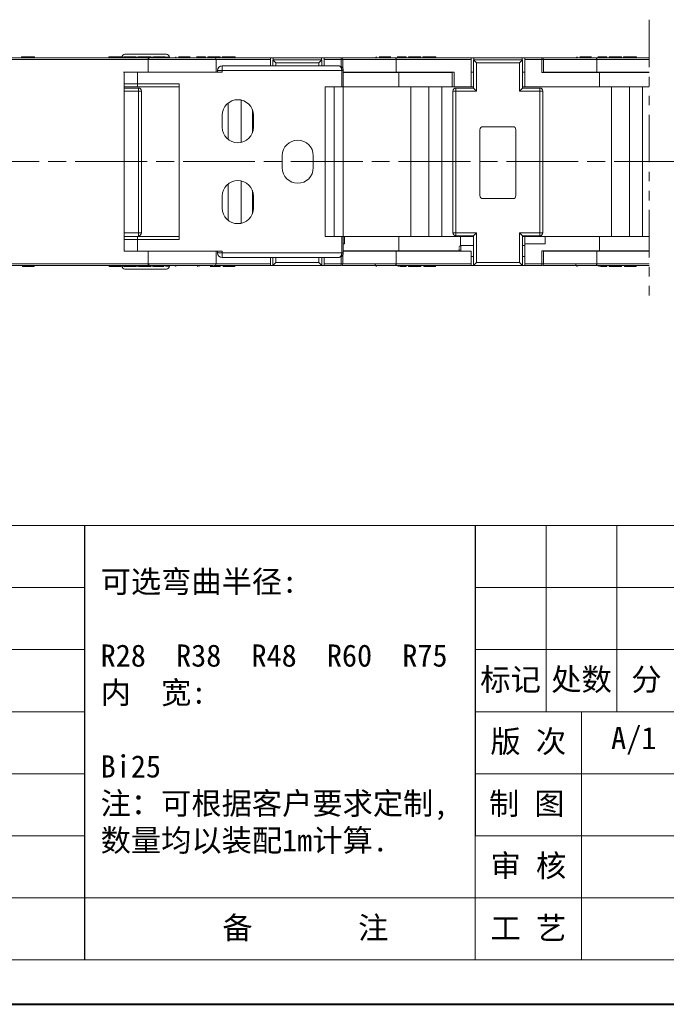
# Model space of a CAD drawing. Header units: millimetres. Extents: x 3045 to 3672, y -465 to -26.
# Tile 8 of 28: x 3317 to 3425, y -465 to -301. Entities that reach past the tile are written whole.
import ezdxf

# ---------------------------------------------------------------- set-up
doc = ezdxf.new("R2010")
doc.units = ezdxf.units.MM
for name, pattern in [('ACAD_ISO08W100', [36, 24, -3, 6, -3]), ('CENTER', [0.6, 0.375, -0.075, 0.075, -0.075]), ('PHANTOM2', [31.75, 15.875, -3.175, 3.175, -3.175, 3.175, -3.175])]:
    doc.linetypes.add(name, pattern=pattern)
doc.layers.add('中心线', color=1, linetype='CENTER', lineweight=25)
doc.layers.add('标注线', color=7, linetype='Continuous', lineweight=15)
doc.styles.add('样式 6', font='仿宋_GB2312.ttf')

msp = doc.modelspace()

# ---------------------------------------------------------------- linework, layer by layer
at = {"color": 3, "linetype": 'PHANTOM2', "lineweight": 9, "ltscale": 0.5}
msp.add_line((3422.003, -300.906), (3422.003, -347.39), dxfattribs=at)
at = {"color": 7, "linetype": 'Continuous', "lineweight": 15}
for p, q in [((3338.352, -307.258), (3310.205, -307.258)), ((3317.17, -307.106), (3317.17, -307.258)), ((3317.465, -307.258), (3317.465, -307.106)), ((3319.357, -307.258), (3319.357, -307.106)), ((3331.749, -307.106), (3331.749, -307.258)), ((3332.035, -307.106), (3332.035, -307.258)), ((3333.219, -307.258), (3333.284, -307.258)), ((3333.937, -307.258), (3333.937, -307.106)), ((3333.941, -307.189), (3333.941, -307.258)), ((3334.245, -307.189), (3333.941, -307.189)), ((3334.245, -307.106), (3334.245, -307.258)), ((3334.245, -307.106), (3335.768, -307.106)), ((3335.768, -307.106), (3335.768, -307.258)), ((3335.768, -307.106), (3336.3, -307.106)), ((3336.3, -307.106), (3336.3, -307.258)), ((3336.684, -307.189), (3336.3, -307.189)), ((3336.684, -307.106), (3336.684, -307.258)), ((3336.684, -307.106), (3338.758, -307.106)), ((3338.352, -307.449), (3338.352, -307.258)), ((3338.426, -307.258), (3338.352, -307.258)), ((3338.432, -307.278), (3338.416, -307.26)), ((3349.366, -307.258), (3338.426, -307.258)), ((3338.431, -307.279), (3338.428, -307.265)), ((3338.758, -307.106), (3338.758, -307.258)), ((3339.255, -307.189), (3338.758, -307.189)), ((3339.235, -307.258), (3339.235, -307.106)), ((3339.235, -307.106), (3339.767, -307.106)), ((3339.767, -307.106), (3339.767, -307.258)), ((3340.538, -307.106), (3340.538, -307.258)), ((3340.665, -307.106), (3340.665, -307.258)), ((3340.665, -307.106), (3341.197, -307.106)), ((3341.197, -307.106), (3341.197, -307.258)), ((3341.876, -307.189), (3341.197, -307.189)), ((3341.876, -307.258), (3341.876, -307.189)), ((3346.381, -307.106), (3347.547, -307.106)), ((3347.218, -307.258), (3346.699, -307.157)), ((3347.547, -307.258), (3347.547, -307.106)), ((3347.547, -307.106), (3347.923, -307.106)), ((3347.923, -307.106), (3347.923, -307.258)), ((3348.307, -307.106), (3350.362, -307.106)), ((3348.307, -307.106), (3348.307, -307.258)), ((3349.366, -307.258), (3358.756, -307.258)), ((3350.362, -307.258), (3350.362, -307.106)), ((3350.67, -307.106), (3350.67, -307.258)), ((3350.965, -307.258), (3350.965, -307.106)), ((3352.857, -307.258), (3352.857, -307.106)), ((3358.756, -307.561), (3358.756, -307.258)), ((3358.756, -307.258), (3359.185, -307.258)), ((3359.185, -307.627), (3359.185, -307.258)), ((3359.185, -307.258), (3367.268, -307.258)), ((3367.268, -307.258), (3367.268, -307.627)), ((3367.268, -307.258), (3367.697, -307.258)), ((3367.697, -307.258), (3370.548, -307.258)), ((3367.697, -307.258), (3367.697, -307.561)), ((3379.681, -307.258), (3370.548, -307.258)), ((3370.548, -307.561), (3370.548, -307.258)), ((3379.69, -307.26), (3379.676, -307.278)), ((3379.681, -307.258), (3379.755, -307.258)), ((3379.755, -307.258), (3379.755, -307.449)), ((3379.755, -307.258), (3392.256, -307.258)), ((3379.881, -307.106), (3381.047, -307.106)), ((3380.199, -307.157), (3379.995, -307.157)), ((3380.718, -307.258), (3380.199, -307.157)), ((3381.047, -307.258), (3381.047, -307.106)), ((3381.047, -307.106), (3381.423, -307.106)), ((3381.423, -307.106), (3381.423, -307.258)), ((3381.807, -307.106), (3383.862, -307.106)), ((3381.807, -307.106), (3381.807, -307.258)), ((3383.862, -307.258), (3383.862, -307.106)), ((3384.17, -307.106), (3384.17, -307.258)), ((3384.465, -307.258), (3384.465, -307.106)), ((3386.357, -307.258), (3386.357, -307.106)), ((3392.256, -307.561), (3392.256, -307.258)), ((3392.256, -307.258), (3392.685, -307.258)), ((3392.685, -307.627), (3392.685, -307.258)), ((3392.685, -307.258), (3400.768, -307.258)), ((3400.768, -307.258), (3400.768, -307.627)), ((3400.768, -307.258), (3401.197, -307.258)), ((3401.197, -307.258), (3404.048, -307.258)), ((3401.197, -307.258), (3401.197, -307.561)), ((3413.181, -307.258), (3404.048, -307.258)), ((3404.048, -307.561), (3404.048, -307.258)), ((3413.19, -307.26), (3413.176, -307.278)), ((3413.181, -307.258), (3413.255, -307.258)), ((3413.255, -307.258), (3413.255, -307.449)), ((3413.255, -307.258), (3422.003, -307.258)), ((3413.381, -307.106), (3414.547, -307.106)), ((3413.699, -307.157), (3413.495, -307.157)), ((3414.218, -307.258), (3413.699, -307.157)), ((3414.547, -307.258), (3414.547, -307.106)), ((3414.547, -307.106), (3414.923, -307.106)), ((3414.923, -307.106), (3414.923, -307.258)), ((3415.307, -307.106), (3415.307, -307.258)), ((3415.307, -307.106), (3417.362, -307.106)), ((3417.362, -307.258), (3417.362, -307.106)), ((3417.67, -307.106), (3417.67, -307.258)), ((3417.965, -307.258), (3417.965, -307.106)), ((3419.857, -307.258), (3419.857, -307.106)), ((3310.205, -307.561), (3338.355, -307.56)), ((3338.352, -307.56), (3338.352, -309.683)), ((3338.44, -307.558), (3338.355, -307.56)), ((3349.666, -307.558), (3338.44, -307.558)), ((3349.666, -309.683), (3349.666, -307.558)), ((3349.666, -307.561), (3358.756, -307.561)), ((3370.106, -308.595), (3350.712, -308.595)), ((3350.712, -308.595), (3350.712, -309.395)), ((3358.756, -307.561), (3358.756, -308.595)), ((3359.626, -308.127), (3359.126, -307.627)), ((3359.126, -307.627), (3359.126, -308.595)), ((3359.126, -307.627), (3367.326, -307.627)), ((3359.626, -308.127), (3366.826, -308.127)), ((3359.626, -308.595), (3359.626, -308.127)), ((3366.826, -308.127), (3367.326, -307.627)), ((3366.826, -308.127), (3366.826, -308.595)), ((3367.326, -308.595), (3367.326, -307.627)), ((3367.697, -308.595), (3367.697, -307.561)), ((3367.697, -307.561), (3370.548, -307.561)), ((3370.548, -307.561), (3370.548, -308.747)), ((3370.851, -307.561), (3370.548, -307.561)), ((3379.667, -307.558), (3370.851, -307.558)), ((3370.851, -309.106), (3370.851, -307.561)), ((3379.743, -307.56), (3379.667, -307.558)), ((3379.76, -307.561), (3379.749, -307.561)), ((3379.749, -309.683), (3379.749, -307.561)), ((3379.755, -307.449), (3379.76, -307.561)), ((3379.76, -307.561), (3392.256, -307.561)), ((3379.76, -309.683), (3379.76, -307.561)), ((3392.256, -307.561), (3392.256, -312.107)), ((3393.126, -308.127), (3392.626, -307.627)), ((3392.626, -307.627), (3392.626, -312.327)), ((3392.626, -307.627), (3400.826, -307.627)), ((3393.126, -312.827), (3393.126, -308.127)), ((3393.126, -308.127), (3400.326, -308.127)), ((3400.326, -308.127), (3400.826, -307.627)), ((3400.326, -308.127), (3400.326, -312.827)), ((3400.826, -312.327), (3400.826, -307.627)), ((3401.197, -312.107), (3401.197, -307.561)), ((3401.197, -307.561), (3404.048, -307.561)), ((3404.048, -307.561), (3404.048, -309.733)), ((3404.351, -307.561), (3404.048, -307.561)), ((3413.167, -307.558), (3404.351, -307.558)), ((3404.351, -309.733), (3404.351, -307.561)), ((3413.243, -307.56), (3413.167, -307.558)), ((3413.26, -307.561), (3413.249, -307.561)), ((3413.249, -309.683), (3413.249, -307.561)), ((3413.255, -307.449), (3413.26, -307.561)), ((3413.26, -307.561), (3422.003, -307.561)), ((3413.26, -309.683), (3413.26, -307.561)), ((3336.537, -309.69), (3334.197, -309.69)), ((3334.335, -309.683), (3334.335, -339.532)), ((3338.352, -309.683), (3334.335, -309.683)), ((3336.537, -309.69), (3336.537, -311.611)), ((3350.712, -309.69), (3336.537, -309.69)), ((3338.352, -309.683), (3349.666, -309.683)), ((3341.876, -309.69), (3341.876, -309.683)), ((3342.732, -309.683), (3342.732, -309.69)), ((3349.666, -309.683), (3349.912, -309.683)), ((3350.712, -309.395), (3349.912, -309.395)), ((3349.912, -309.395), (3349.912, -309.69)), ((3350.712, -309.395), (3350.712, -309.69)), ((3370.655, -309.395), (3350.712, -309.395)), ((3370.655, -312.111), (3370.655, -309.395)), ((3370.906, -309.395), (3370.655, -309.395)), ((3370.851, -309.683), (3379.749, -309.683)), ((3370.906, -312.111), (3370.906, -309.395)), ((3370.906, -309.733), (3380.199, -309.733)), ((3374.632, -309.683), (3374.632, -309.733)), ((3374.904, -309.733), (3374.904, -309.683)), ((3376.232, -309.683), (3376.232, -309.733)), ((3379.749, -309.683), (3379.76, -309.683)), ((3379.76, -309.683), (3389.405, -309.683)), ((3380.199, -309.733), (3380.199, -312.107)), ((3380.199, -309.733), (3389.102, -309.733)), ((3384.165, -309.733), (3384.165, -309.683)), ((3389.102, -309.683), (3389.102, -312.107)), ((3389.405, -312.107), (3389.405, -309.683)), ((3392.626, -309.683), (3392.256, -309.683)), ((3401.197, -309.683), (3400.826, -309.683)), ((3404.048, -309.733), (3413.699, -309.733)), ((3404.351, -309.683), (3413.249, -309.683)), ((3408.132, -309.683), (3408.132, -309.733)), ((3408.404, -309.733), (3408.404, -309.683)), ((3409.732, -309.683), (3409.732, -309.733)), ((3413.249, -309.683), (3413.26, -309.683)), ((3413.26, -309.683), (3422.003, -309.683)), ((3413.699, -309.733), (3413.699, -312.107)), ((3413.699, -309.733), (3422.003, -309.733)), ((3417.665, -309.733), (3417.665, -309.683)), ((3334.335, -311.611), (3336.537, -311.611)), ((3336.567, -312.111), (3334.335, -312.111)), ((3336.726, -312.327), (3334.335, -312.327)), ((3336.537, -311.611), (3343.483, -311.611)), ((3336.567, -312.111), (3343.483, -312.111)), ((3336.726, -312.827), (3336.726, -312.327)), ((3343.483, -311.611), (3343.483, -337.611)), ((3367.906, -312.111), (3370.655, -312.111)), ((3367.906, -337.111), (3367.906, -312.111)), ((3369.406, -312.111), (3369.406, -337.111)), ((3370.655, -312.111), (3370.906, -312.111)), ((3380.199, -312.107), (3370.906, -312.107)), ((3370.906, -312.111), (3370.906, -337.111)), ((3380.199, -312.107), (3389.102, -312.107)), ((3382.202, -312.107), (3382.202, -337.107)), ((3385.214, -337.107), (3385.214, -312.107)), ((3387.355, -312.107), (3387.355, -337.107)), ((3389.405, -312.107), (3389.102, -312.107)), ((3392.256, -312.107), (3389.405, -312.107)), ((3389.726, -312.327), (3389.726, -312.827)), ((3392.626, -312.327), (3389.726, -312.327)), ((3392.626, -312.107), (3392.256, -312.107)), ((3393.126, -312.827), (3392.626, -312.327)), ((3400.826, -312.327), (3400.326, -312.827)), ((3401.197, -312.107), (3400.826, -312.107)), ((3403.726, -312.327), (3400.826, -312.327)), ((3413.699, -312.107), (3401.197, -312.107)), ((3403.726, -312.827), (3403.726, -312.327)), ((3413.699, -312.107), (3422.003, -312.107)), ((3415.702, -312.107), (3415.702, -337.107)), ((3418.714, -337.107), (3418.714, -312.107)), ((3420.855, -312.107), (3420.855, -337.107)), ((3334.335, -312.827), (3336.726, -312.827)), ((3336.726, -312.827), (3336.726, -336.483)), ((3337.226, -312.827), (3336.726, -312.827)), ((3337.226, -312.827), (3337.226, -336.483)), ((3389.226, -336.483), (3389.226, -312.827)), ((3389.726, -312.827), (3389.226, -312.827)), ((3389.726, -336.483), (3389.726, -312.827)), ((3389.726, -312.827), (3393.126, -312.827)), ((3400.326, -312.827), (3403.726, -312.827)), ((3403.726, -312.827), (3403.726, -336.483)), ((3404.226, -312.827), (3403.726, -312.827)), ((3404.226, -312.827), (3404.226, -336.483)), ((3351.714, -320.917), (3351.714, -314.805)), ((3353.855, -314.32), (3353.855, -321.402)), ((3350.706, -318.861), (3350.706, -316.861)), ((3355.726, -319.812), (3355.726, -315.91)), ((3355.906, -316.861), (3355.906, -318.861)), ((3399.226, -318.777), (3394.226, -318.777)), ((3393.726, -319.277), (3393.726, -330.277)), ((3399.726, -330.277), (3399.726, -319.277)), ((3360.706, -325.611), (3360.706, -323.611)), ((3365.906, -323.611), (3365.906, -325.611)), ((3351.714, -334.417), (3351.714, -328.305)), ((3353.855, -327.82), (3353.855, -334.902)), ((3350.706, -332.361), (3350.706, -330.361)), ((3355.726, -333.312), (3355.726, -329.41)), ((3355.906, -330.361), (3355.906, -332.361)), ((3394.226, -330.777), (3399.226, -330.777)), ((3336.726, -336.483), (3334.335, -336.483)), ((3336.671, -336.983), (3336.726, -336.983)), ((3336.726, -336.483), (3337.226, -336.483)), ((3336.726, -336.983), (3336.726, -336.483)), ((3389.226, -336.483), (3389.726, -336.483)), ((3393.126, -336.483), (3389.726, -336.483)), ((3389.726, -336.483), (3389.726, -336.983)), ((3389.726, -336.983), (3392.626, -336.983)), ((3392.626, -336.983), (3393.126, -336.483)), ((3392.626, -336.983), (3392.626, -341.927)), ((3393.126, -341.427), (3393.126, -336.483)), ((3403.726, -336.483), (3400.326, -336.483)), ((3400.326, -336.483), (3400.326, -341.427)), ((3400.826, -336.983), (3400.326, -336.483)), ((3400.826, -336.983), (3403.726, -336.983)), ((3400.826, -341.927), (3400.826, -336.983)), ((3403.726, -336.483), (3404.226, -336.483)), ((3403.726, -336.983), (3403.726, -336.483)), ((3336.537, -337.611), (3334.335, -337.611)), ((3336.567, -337.111), (3334.362, -337.111)), ((3336.537, -337.611), (3336.537, -339.532)), ((3343.483, -337.611), (3336.537, -337.611)), ((3343.483, -337.111), (3336.567, -337.111)), ((3336.731, -337.107), (3337.607, -337.107)), ((3337.607, -337.111), (3337.607, -337.107)), ((3337.607, -337.107), (3343.483, -337.107)), ((3370.655, -337.111), (3367.906, -337.111)), ((3370.655, -339.827), (3370.655, -337.111)), ((3370.906, -337.111), (3370.655, -337.111)), ((3370.906, -337.107), (3371.107, -337.107)), ((3370.906, -339.827), (3370.906, -337.111)), ((3370.906, -338.32), (3371.107, -338.32)), ((3371.107, -338.32), (3371.107, -337.107)), ((3371.107, -337.107), (3380.199, -337.107)), ((3380.199, -337.107), (3380.199, -339.482)), ((3390.461, -337.107), (3380.199, -337.107)), ((3390.461, -338.633), (3390.461, -337.107)), ((3390.461, -337.107), (3392.626, -337.107)), ((3392.626, -338.623), (3390.538, -338.623)), ((3400.826, -337.107), (3401.197, -337.107)), ((3401.197, -338.623), (3400.826, -338.623)), ((3401.197, -337.107), (3404.607, -337.107)), ((3401.197, -338.32), (3401.197, -337.107)), ((3401.197, -338.32), (3404.607, -338.32)), ((3401.197, -341.654), (3401.197, -338.32)), ((3404.607, -338.32), (3404.607, -337.107)), ((3404.607, -337.107), (3413.699, -337.107)), ((3413.699, -337.107), (3413.699, -339.482)), ((3422.003, -337.107), (3413.699, -337.107)), ((3334.335, -339.532), (3338.346, -339.532)), ((3338.346, -339.532), (3338.346, -341.654)), ((3338.358, -339.532), (3338.346, -339.532)), ((3338.358, -341.654), (3338.358, -339.532)), ((3339.407, -339.532), (3338.358, -339.532)), ((3339.407, -339.532), (3350.712, -339.532)), ((3349.666, -341.657), (3349.666, -339.532)), ((3349.912, -339.532), (3349.912, -339.827)), ((3349.912, -339.827), (3350.712, -339.827)), ((3350.712, -339.532), (3350.712, -339.827)), ((3350.712, -339.827), (3370.655, -339.827)), ((3350.712, -339.827), (3350.712, -340.627)), ((3370.655, -339.827), (3370.906, -339.827)), ((3379.749, -339.532), (3370.851, -339.532)), ((3370.851, -341.654), (3370.851, -340.116)), ((3380.199, -339.482), (3370.906, -339.482)), ((3374.632, -339.482), (3374.632, -339.532)), ((3374.904, -339.532), (3374.904, -339.482)), ((3376.232, -339.482), (3376.232, -339.532)), ((3379.755, -341.654), (3379.755, -339.532)), ((3392.256, -339.532), (3379.76, -339.532)), ((3380.199, -339.482), (3390.461, -339.482)), ((3384.165, -339.532), (3384.165, -339.482)), ((3392.256, -339.532), (3392.256, -341.654)), ((3413.699, -339.482), (3404.048, -339.482)), ((3404.048, -339.482), (3404.048, -341.654)), ((3404.351, -341.654), (3404.351, -339.482)), ((3413.249, -339.532), (3404.351, -339.532)), ((3408.132, -339.482), (3408.132, -339.532)), ((3408.404, -339.532), (3408.404, -339.482)), ((3409.732, -339.482), (3409.732, -339.532)), ((3413.255, -341.654), (3413.255, -339.532)), ((3422.003, -339.532), (3413.26, -339.532)), ((3413.699, -339.482), (3422.003, -339.482)), ((3417.665, -339.532), (3417.665, -339.482)), ((3338.346, -341.654), (3310.205, -341.654)), ((3338.352, -341.766), (3338.346, -341.654)), ((3338.346, -341.654), (3338.358, -341.654)), ((3338.352, -341.957), (3338.352, -341.766)), ((3338.364, -341.655), (3338.44, -341.657)), ((3338.44, -341.657), (3349.666, -341.657)), ((3358.756, -341.654), (3349.666, -341.654)), ((3350.712, -340.627), (3370.106, -340.627)), ((3358.756, -340.627), (3358.756, -341.654)), ((3358.756, -341.957), (3358.756, -341.654)), ((3359.126, -340.627), (3359.126, -341.927)), ((3359.126, -341.927), (3359.626, -341.427)), ((3359.126, -341.927), (3367.326, -341.927)), ((3359.626, -341.427), (3359.626, -340.627)), ((3366.826, -341.427), (3359.626, -341.427)), ((3366.826, -340.627), (3366.826, -341.427)), ((3367.326, -341.927), (3366.826, -341.427)), ((3367.326, -341.927), (3367.326, -340.627)), ((3367.697, -341.654), (3367.697, -340.627)), ((3370.548, -341.654), (3367.697, -341.654)), ((3367.697, -341.654), (3367.697, -341.957)), ((3370.548, -340.475), (3370.548, -341.654)), ((3370.548, -341.957), (3370.548, -341.654)), ((3370.548, -341.654), (3370.851, -341.654)), ((3370.851, -341.657), (3379.667, -341.657)), ((3379.667, -341.657), (3379.752, -341.654)), ((3392.256, -341.654), (3379.752, -341.654)), ((3379.755, -341.957), (3379.755, -341.766)), ((3392.256, -340.441), (3392.626, -340.441)), ((3392.256, -341.957), (3392.256, -341.654)), ((3392.626, -341.927), (3393.126, -341.427)), ((3392.626, -341.927), (3400.826, -341.927)), ((3400.326, -341.427), (3393.126, -341.427)), ((3400.826, -341.927), (3400.326, -341.427)), ((3400.826, -340.441), (3401.197, -340.441)), ((3404.048, -341.654), (3401.197, -341.654)), ((3401.197, -341.654), (3401.197, -341.957)), ((3404.048, -341.957), (3404.048, -341.654)), ((3404.048, -341.654), (3404.351, -341.654)), ((3404.351, -341.657), (3413.167, -341.657)), ((3413.167, -341.657), (3413.252, -341.654)), ((3422.003, -341.654), (3413.252, -341.654)), ((3413.255, -341.957), (3413.255, -341.766)), ((3310.205, -341.957), (3338.352, -341.957)), ((3317.336, -341.957), (3317.336, -342.108)), ((3319.297, -342.108), (3319.297, -341.957)), ((3331.81, -342.108), (3331.81, -341.957)), ((3332.342, -342.108), (3331.81, -342.108)), ((3332.342, -342.108), (3332.342, -341.957)), ((3332.469, -342.108), (3332.469, -341.957)), ((3333.24, -342.108), (3333.24, -341.957)), ((3333.771, -342.108), (3333.24, -342.108)), ((3333.771, -341.957), (3333.771, -342.108)), ((3333.941, -341.957), (3333.941, -342.033)), ((3333.941, -342.033), (3334.249, -342.033)), ((3334.249, -342.108), (3334.249, -341.957)), ((3336.323, -342.108), (3334.249, -342.108)), ((3336.323, -342.108), (3336.323, -341.957)), ((3336.323, -342.033), (3336.707, -342.033)), ((3336.707, -342.108), (3336.707, -341.957)), ((3337.238, -342.108), (3336.707, -342.108)), ((3337.238, -342.108), (3337.238, -341.957)), ((3338.762, -342.108), (3337.238, -342.108)), ((3338.352, -341.957), (3338.426, -341.957)), ((3338.417, -341.955), (3338.431, -341.936)), ((3346.059, -341.957), (3338.426, -341.957)), ((3338.428, -341.951), (3338.431, -341.936)), ((3338.762, -342.108), (3338.762, -341.957)), ((3338.762, -342.033), (3338.914, -342.033)), ((3339.364, -341.957), (3339.364, -342.108)), ((3340.972, -342.108), (3340.972, -341.957)), ((3341.208, -342.033), (3341.876, -342.033)), ((3341.876, -342.033), (3341.876, -341.957)), ((3346.175, -341.937), (3346.191, -341.955)), ((3346.495, -342.058), (3346.699, -342.058)), ((3346.699, -342.058), (3347.218, -341.957)), ((3349.826, -342.108), (3348.66, -342.108)), ((3358.756, -341.957), (3349.426, -341.957)), ((3349.826, -342.108), (3349.826, -341.957)), ((3350.358, -342.108), (3349.826, -342.108)), ((3350.358, -342.108), (3350.358, -341.957)), ((3350.836, -341.957), (3350.836, -342.108)), ((3352.797, -342.108), (3352.797, -341.957)), ((3367.697, -341.957), (3358.756, -341.957)), ((3370.548, -341.957), (3367.697, -341.957)), ((3379.675, -341.937), (3379.691, -341.955)), ((3379.755, -341.957), (3379.681, -341.957)), ((3392.256, -341.957), (3379.755, -341.957)), ((3379.995, -342.058), (3380.199, -342.058)), ((3380.199, -342.058), (3380.718, -341.957)), ((3381.4, -342.108), (3380.356, -342.108)), ((3381.4, -342.108), (3381.4, -341.957)), ((3381.784, -342.108), (3381.784, -341.957)), ((3381.784, -342.108), (3382.16, -342.108)), ((3382.16, -341.957), (3382.16, -342.108)), ((3383.326, -342.108), (3382.16, -342.108)), ((3383.326, -342.108), (3383.326, -341.957)), ((3383.858, -342.108), (3383.326, -342.108)), ((3383.858, -342.108), (3383.858, -341.957)), ((3384.336, -341.957), (3384.336, -342.108)), ((3386.297, -342.108), (3386.297, -341.957)), ((3401.197, -341.957), (3392.256, -341.957)), ((3404.048, -341.957), (3401.197, -341.957)), ((3413.175, -341.937), (3413.191, -341.955)), ((3413.255, -341.957), (3413.181, -341.957)), ((3422.003, -341.957), (3413.255, -341.957)), ((3413.495, -342.058), (3413.699, -342.058)), ((3413.699, -342.058), (3414.218, -341.957)), ((3414.9, -342.108), (3413.856, -342.108)), ((3414.9, -342.108), (3414.9, -341.957)), ((3415.284, -342.108), (3415.284, -341.957)), ((3415.284, -342.108), (3415.66, -342.108)), ((3415.66, -341.957), (3415.66, -342.108)), ((3416.826, -342.108), (3415.66, -342.108)), ((3416.826, -342.108), (3416.826, -341.957)), ((3417.358, -342.108), (3416.826, -342.108)), ((3417.358, -342.108), (3417.358, -341.957)), ((3417.836, -341.957), (3417.836, -342.108)), ((3419.797, -342.108), (3419.797, -341.957))]:
    msp.add_line(p, q, dxfattribs=at)
at = {"color": 7, "lineweight": 15}
for p, q in [((3082.032, -385.355), (3327.755, -385.355)), ((3404.758, -385.355), (3404.758, -416.444)), ((3416.601, -385.355), (3416.601, -416.444)), ((3082.032, -395.718), (3327.755, -395.718)), ((3392.915, -395.718), (3499.503, -395.718)), ((3082.032, -406.081), (3327.755, -406.081)), ((3392.915, -406.081), (3499.503, -406.081)), ((3082.032, -416.444), (3327.755, -416.444)), ((3392.915, -416.444), (3499.503, -416.444)), ((3410.68, -416.444), (3410.68, -457.895)), ((3082.032, -426.806), (3327.755, -426.806)), ((3392.915, -426.806), (3569.082, -426.806)), ((3082.032, -437.169), (3327.755, -437.169)), ((3392.915, -437.169), (3499.503, -437.169)), ((3082.032, -447.532), (3392.915, -447.532)), ((3392.915, -447.532), (3499.503, -447.532))]:
    msp.add_line(p, q, dxfattribs=at)
at = {"color": 7, "lineweight": 13}
for p, q in [((3327.755, -385.355), (3659.386, -385.355)), ((3392.915, -457.895), (3392.915, -385.355)), ((3082.032, -457.895), (3392.915, -457.895)), ((3392.915, -457.895), (3659.386, -457.895))]:
    msp.add_line(p, q, dxfattribs=at)
at = {"color": 7}
for p, q in [((3327.755, -457.895), (3327.755, -385.355)), ((3392.915, -385.355), (3392.915, -437.169))]:
    msp.add_line(p, q, dxfattribs=at)
at = {"color": 7, "lineweight": 40}
msp.add_line((3045.022, -465.297), (3666.788, -465.297), dxfattribs=at)
at = {"color": 7, "linetype": 'Continuous', "lineweight": 15, "flags": 128}
msp.add_lwpolyline([(3390.538, -338.623), (3390.538, -338.692), (3390.538, -338.889), (3390.538, -339.184), (3390.538, -339.532)], dxfattribs=at)
at = {"color": 7, "linetype": 'Continuous', "lineweight": 15}
for centre, radius, start, end in [((3334.443, -307.189), 0.502, 90, 180), ((3341.374, -307.189), 0.502, 0, 90), ((3349.366, -307.558), 0.3, 0, 90), ((3370.548, -307.561), 0.303, 360, 90), ((3404.048, -307.561), 0.303, 0, 90), ((3350.712, -309.395), 0.8, 90, 180), ((3387.012, -308.265), 7.303, 173.58426, 174.45965), ((3420.512, -308.265), 7.303, 173.58426, 174.45965), ((3336.726, -312.827), 0.5, 360, 90), ((3389.726, -312.827), 0.5, 90, 180), ((3403.726, -312.827), 0.5, 360, 90), ((3353.306, -316.861), 2.6, 0, 180), ((3353.306, -318.861), 2.6, 180, 0), ((3394.226, -319.277), 0.5, 90, 180), ((3399.226, -319.277), 0.5, 0, 90), ((3363.306, -323.611), 2.6, 0, 180), ((3363.306, -325.611), 2.6, 180, 0), ((3353.306, -330.361), 2.6, 0, 180), ((3394.226, -330.277), 0.5, 180, 270), ((3399.226, -330.277), 0.5, 270, 0), ((3353.306, -332.361), 2.6, 180, 0), ((3336.726, -336.483), 0.5, 270, 360), ((3389.726, -336.483), 0.5, 180, 270), ((3403.726, -336.483), 0.5, 270, 360), ((3390.538, -338.926), 0.303, 89.99942, 180), ((3350.712, -339.827), 0.8, 180, 270), ((3331.094, -340.95), 7.303, 353.58426, 354.45965), ((3349.366, -341.657), 0.3, 270, 0), ((3370.548, -341.654), 0.303, 270, 0), ((3404.048, -341.654), 0.303, 270, 0), ((3334.443, -342.033), 0.502, 180, 270), ((3341.374, -342.033), 0.502, 270, 0)]:
    msp.add_arc(centre, radius, start, end, dxfattribs=at)
for points, knots in [([(3317.192, -307.106), (3317.189, -307.106), (3317.185, -307.106), (3317.296, -307.106), (3317.418, -307.106), (3317.465, -307.106)], [0, 0, 0, 0, 0.4517384, 0.7917478, 1, 1, 1, 1]), ([(3317.465, -307.106), (3317.541, -307.106), (3317.695, -307.106), (3318.05, -307.106), (3318.43, -307.106), (3318.808, -307.106), (3319.078, -307.106), (3319.233, -307.106), (3319.309, -307.106), (3319.354, -307.106), (3319.364, -307.106), (3319.331, -307.106), (3319.244, -307.106), (3319.12, -307.106), (3319.072, -307.106)], [0, 0, 0, 0, 0.0777255, 0.155352, 0.2765945, 0.3622698, 0.4485218, 0.5255911, 0.5864532, 0.6488305, 0.7458294, 0.8445582, 0.9391331, 1, 1, 1, 1]), ([(3331.753, -307.106), (3331.752, -307.106), (3331.745, -307.106), (3331.778, -307.106), (3331.863, -307.106), (3331.986, -307.106), (3332.035, -307.106)], [0, 0, 0, 0, 0.0731097, 0.4331465, 0.7780351, 1, 1, 1, 1]), ([(3332.035, -307.106), (3332.111, -307.106), (3332.264, -307.106), (3332.621, -307.106), (3333.007, -307.106), (3333.394, -307.106), (3333.671, -307.106), (3333.865, -307.106), (3333.954, -307.106), (3333.938, -307.106), (3333.812, -307.106), (3333.689, -307.106), (3333.642, -307.106)], [0, 0, 0, 0, 0.0771763, 0.1541796, 0.2778011, 0.3661907, 0.4551459, 0.5335438, 0.6591649, 0.8480782, 0.9422939, 1, 1, 1, 1]), ([(3337.908, -306.687), (3337.473, -306.687), (3336.8, -306.687), (3335.992, -306.687), (3335.441, -306.687), (3334.993, -306.687), (3334.561, -306.687), (3334.489, -306.687), (3334.443, -306.687)], [0, 0, 0, 0, 0.2394429, 0.3696721, 0.5, 0.6302291, 0.7605571, 1, 1, 1, 1]), ([(3341.374, -306.687), (3341.327, -306.687), (3341.255, -306.687), (3340.824, -306.687), (3340.376, -306.687), (3339.825, -306.687), (3339.017, -306.687), (3338.344, -306.687), (3337.908, -306.687)], [0, 0, 0, 0, 0.2394429, 0.3696721, 0.5, 0.6302291, 0.7605571, 1, 1, 1, 1]), ([(3338.426, -307.258), (3338.426, -307.258), (3338.426, -307.258), (3338.426, -307.258), (3338.425, -307.258), (3338.421, -307.258), (3338.413, -307.261), (3338.399, -307.274), (3338.379, -307.311), (3338.363, -307.368), (3338.356, -307.419), (3338.353, -307.439), (3338.352, -307.446), (3338.352, -307.449)], [0, 0, 0, 0, 0.0003039, 0.0025681, 0.0087436, 0.031923, 0.12189, 0.2730735, 0.5000954, 0.8171581, 0.9381522, 0.9785625, 1, 1, 1, 1]), ([(3338.44, -307.558), (3338.44, -307.52), (3338.439, -307.462), (3338.438, -307.392), (3338.436, -307.344), (3338.434, -307.305), (3338.432, -307.287), (3338.431, -307.279)], [0, 0, 0, 0, 0.3148818, 0.4843781, 0.6574617, 0.8305346, 1, 1, 1, 1]), ([(3339.769, -307.106), (3339.768, -307.106), (3339.766, -307.106), (3339.788, -307.106), (3339.835, -307.106), (3339.918, -307.106), (3340.051, -307.106), (3340.218, -307.106), (3340.399, -307.106), (3340.492, -307.106), (3340.538, -307.106)], [0, 0, 0, 0, 0.1409395, 0.2646724, 0.3666082, 0.4482362, 0.5543064, 0.7279958, 0.8636308, 1, 1, 1, 1]), ([(3343.035, -307.157), (3343.011, -307.158), (3342.967, -307.161), (3342.9, -307.186), (3342.846, -307.216), (3342.822, -307.248), (3342.815, -307.258)], [0, 0, 0, 0, 0.2816795, 0.5233129, 0.8524662, 1, 1, 1, 1]), ([(3343.41, -307.106), (3343.408, -307.106), (3343.403, -307.106), (3343.453, -307.106), (3343.582, -307.106), (3343.789, -307.106), (3344.112, -307.106), (3344.509, -307.106), (3344.87, -307.106), (3345.118, -307.106), (3345.28, -307.106), (3345.356, -307.106), (3345.375, -307.106), (3345.369, -307.106), (3345.373, -307.106), (3345.372, -307.106), (3345.371, -307.106)], [0, 0, 0, 0, 0.0609658, 0.1225554, 0.1669432, 0.2113739, 0.2788702, 0.3732011, 0.4466314, 0.4991848, 0.5440103, 0.5992543, 0.6439555, 0.6892613, 0.7798958, 1, 1, 1, 1]), ([(3350.692, -307.106), (3350.689, -307.106), (3350.685, -307.106), (3350.796, -307.106), (3350.918, -307.106), (3350.965, -307.106)], [0, 0, 0, 0, 0.4517384, 0.7917478, 1, 1, 1, 1]), ([(3350.965, -307.106), (3351.041, -307.106), (3351.195, -307.106), (3351.55, -307.106), (3351.93, -307.106), (3352.308, -307.106), (3352.578, -307.106), (3352.733, -307.106), (3352.809, -307.106), (3352.854, -307.106), (3352.864, -307.106), (3352.831, -307.106), (3352.744, -307.106), (3352.62, -307.106), (3352.572, -307.106)], [0, 0, 0, 0, 0.0777255, 0.155352, 0.2765945, 0.3622698, 0.4485218, 0.5255911, 0.5864532, 0.6488305, 0.7458294, 0.8445582, 0.9391331, 1, 1, 1, 1]), ([(3376.535, -307.157), (3376.511, -307.158), (3376.467, -307.161), (3376.4, -307.186), (3376.346, -307.216), (3376.322, -307.248), (3376.315, -307.258)], [0, 0, 0, 0, 0.2816795, 0.5233129, 0.8524662, 1, 1, 1, 1]), ([(3376.91, -307.106), (3376.908, -307.106), (3376.903, -307.106), (3376.953, -307.106), (3377.082, -307.106), (3377.289, -307.106), (3377.612, -307.106), (3378.009, -307.106), (3378.37, -307.106), (3378.618, -307.106), (3378.78, -307.106), (3378.856, -307.106), (3378.875, -307.106), (3378.869, -307.106), (3378.873, -307.106), (3378.872, -307.106), (3378.871, -307.106)], [0, 0, 0, 0, 0.0609658, 0.1225554, 0.1669432, 0.2113739, 0.2788702, 0.3732011, 0.4466314, 0.4991848, 0.5440103, 0.5992543, 0.6439555, 0.6892613, 0.7798958, 1, 1, 1, 1]), ([(3379.755, -307.449), (3379.752, -307.426), (3379.747, -307.387), (3379.734, -307.334), (3379.718, -307.291), (3379.699, -307.263), (3379.687, -307.259), (3379.681, -307.258)], [0, 0, 0, 0, 0.201, 0.3493569, 0.5906876, 0.8011402, 1, 1, 1, 1]), ([(3384.192, -307.106), (3384.189, -307.106), (3384.185, -307.106), (3384.296, -307.106), (3384.418, -307.106), (3384.465, -307.106)], [0, 0, 0, 0, 0.4517384, 0.7917478, 1, 1, 1, 1]), ([(3384.465, -307.106), (3384.541, -307.106), (3384.695, -307.106), (3385.05, -307.106), (3385.43, -307.106), (3385.808, -307.106), (3386.078, -307.106), (3386.233, -307.106), (3386.309, -307.106), (3386.354, -307.106), (3386.364, -307.106), (3386.331, -307.106), (3386.244, -307.106), (3386.12, -307.106), (3386.072, -307.106)], [0, 0, 0, 0, 0.0777255, 0.155352, 0.2765945, 0.3622698, 0.4485218, 0.5255911, 0.5864532, 0.6488305, 0.7458294, 0.8445582, 0.9391331, 1, 1, 1, 1]), ([(3410.035, -307.157), (3410.011, -307.158), (3409.967, -307.161), (3409.9, -307.186), (3409.846, -307.216), (3409.822, -307.248), (3409.815, -307.258)], [0, 0, 0, 0, 0.2816795, 0.5233129, 0.8524662, 1, 1, 1, 1]), ([(3410.41, -307.106), (3410.408, -307.106), (3410.403, -307.106), (3410.453, -307.106), (3410.582, -307.106), (3410.789, -307.106), (3411.112, -307.106), (3411.509, -307.106), (3411.87, -307.106), (3412.118, -307.106), (3412.28, -307.106), (3412.356, -307.106), (3412.375, -307.106), (3412.369, -307.106), (3412.373, -307.106), (3412.372, -307.106), (3412.371, -307.106)], [0, 0, 0, 0, 0.0609658, 0.1225554, 0.1669432, 0.2113739, 0.2788702, 0.3732011, 0.4466314, 0.4991848, 0.5440103, 0.5992543, 0.6439555, 0.6892613, 0.7798958, 1, 1, 1, 1]), ([(3413.255, -307.449), (3413.252, -307.426), (3413.247, -307.387), (3413.234, -307.334), (3413.218, -307.291), (3413.199, -307.263), (3413.187, -307.259), (3413.181, -307.258)], [0, 0, 0, 0, 0.201, 0.3493569, 0.5906876, 0.8011402, 1, 1, 1, 1]), ([(3417.692, -307.106), (3417.689, -307.106), (3417.685, -307.106), (3417.796, -307.106), (3417.918, -307.106), (3417.965, -307.106)], [0, 0, 0, 0, 0.4517384, 0.7917478, 1, 1, 1, 1]), ([(3417.965, -307.106), (3418.041, -307.106), (3418.195, -307.106), (3418.55, -307.106), (3418.93, -307.106), (3419.308, -307.106), (3419.578, -307.106), (3419.733, -307.106), (3419.809, -307.106), (3419.854, -307.106), (3419.864, -307.106), (3419.831, -307.106), (3419.744, -307.106), (3419.62, -307.106), (3419.572, -307.106)], [0, 0, 0, 0, 0.0777255, 0.155352, 0.2765945, 0.3622698, 0.4485218, 0.5255911, 0.5864532, 0.6488305, 0.7458294, 0.8445582, 0.9391331, 1, 1, 1, 1]), ([(3338.355, -307.56), (3338.356, -307.544), (3338.358, -307.506), (3338.354, -307.47), (3338.352, -307.449)], [0, 0, 0, 0, 0.4174922, 1, 1, 1, 1]), ([(3370.655, -309.395), (3370.653, -309.345), (3370.649, -309.242), (3370.617, -309.092), (3370.566, -308.949), (3370.47, -308.779), (3370.314, -308.627), (3370.175, -308.606), (3370.106, -308.595)], [0, 0, 0, 0, 0.1085641, 0.2220729, 0.3421572, 0.4701967, 0.7396145, 1, 1, 1, 1]), ([(3370.906, -309.395), (3370.903, -309.345), (3370.898, -309.242), (3370.852, -309.092), (3370.777, -308.949), (3370.639, -308.782), (3370.413, -308.629), (3370.21, -308.607), (3370.106, -308.595)], [0, 0, 0, 0, 0.10857453, 0.2220852, 0.34216311, 0.47018851, 0.72891662, 1, 1, 1, 1]), ([(3336.567, -312.111), (3336.566, -312.111), (3336.563, -312.11), (3336.556, -312.087), (3336.547, -312), (3336.54, -311.869), (3336.537, -311.732), (3336.537, -311.643), (3336.537, -311.611)], [0, 0, 0, 0, 0.0165397, 0.2316725, 0.4468122, 0.6617613, 0.876348, 1, 1, 1, 1]), ([(3336.567, -337.111), (3336.566, -337.111), (3336.563, -337.111), (3336.556, -337.135), (3336.547, -337.222), (3336.54, -337.353), (3336.537, -337.49), (3336.537, -337.579), (3336.537, -337.611)], [0, 0, 0, 0, 0.0165397, 0.2316725, 0.4468122, 0.6617613, 0.876348, 1, 1, 1, 1]), ([(3370.106, -340.627), (3370.175, -340.616), (3370.314, -340.594), (3370.47, -340.443), (3370.566, -340.273), (3370.617, -340.13), (3370.649, -339.98), (3370.653, -339.877), (3370.655, -339.827)], [0, 0, 0, 0, 0.2603852, 0.5298026, 0.6578277, 0.7779069, 0.8914206, 1, 1, 1, 1]), ([(3370.106, -340.627), (3370.21, -340.615), (3370.413, -340.593), (3370.639, -340.439), (3370.777, -340.273), (3370.852, -340.13), (3370.898, -339.98), (3370.903, -339.877), (3370.906, -339.827)], [0, 0, 0, 0, 0.2710836, 0.5298119, 0.6578457, 0.7779266, 0.8914344, 1, 1, 1, 1]), ([(3390.235, -339.117), (3390.235, -339.144), (3390.235, -339.201), (3390.235, -339.339), (3390.235, -339.456), (3390.235, -339.532)], [0, 0, 0, 0, 0.2329614, 0.5028625, 1, 1, 1, 1]), ([(3338.426, -341.957), (3338.419, -341.954), (3338.404, -341.949), (3338.382, -341.91), (3338.363, -341.849), (3338.356, -341.794), (3338.352, -341.766)], [0, 0, 0, 0, 0.2446945, 0.4999669, 0.74569, 1, 1, 1, 1]), ([(3338.431, -341.936), (3338.432, -341.927), (3338.434, -341.91), (3338.436, -341.87), (3338.438, -341.823), (3338.439, -341.753), (3338.44, -341.695), (3338.44, -341.657)], [0, 0, 0, 0, 0.169464, 0.3425363, 0.51562, 0.6851168, 1, 1, 1, 1]), ([(3376.232, -341.755), (3376.233, -341.778), (3376.236, -341.822), (3376.261, -341.89), (3376.305, -341.961), (3376.374, -342.017), (3376.455, -342.052), (3376.507, -342.056), (3376.535, -342.058)], [0, 0, 0, 0, 0.1487779, 0.2764002, 0.4502453, 0.6721092, 0.8266342, 1, 1, 1, 1]), ([(3379.755, -341.766), (3379.752, -341.788), (3379.747, -341.827), (3379.734, -341.881), (3379.718, -341.924), (3379.699, -341.952), (3379.687, -341.955), (3379.681, -341.957)], [0, 0, 0, 0, 0.20095739, 0.34935816, 0.59071692, 0.80115549, 1, 1, 1, 1]), ([(3379.752, -341.654), (3379.751, -341.67), (3379.748, -341.709), (3379.752, -341.745), (3379.755, -341.766)], [0, 0, 0, 0, 0.4175448, 1, 1, 1, 1]), ([(3409.732, -341.755), (3409.733, -341.778), (3409.736, -341.822), (3409.761, -341.89), (3409.805, -341.961), (3409.874, -342.017), (3409.955, -342.052), (3410.007, -342.056), (3410.035, -342.058)], [0, 0, 0, 0, 0.1487779, 0.2764002, 0.4502453, 0.6721092, 0.8266342, 1, 1, 1, 1]), ([(3413.255, -341.766), (3413.252, -341.788), (3413.247, -341.827), (3413.234, -341.881), (3413.218, -341.924), (3413.199, -341.952), (3413.187, -341.955), (3413.181, -341.957)], [0, 0, 0, 0, 0.20095739, 0.34935816, 0.59071692, 0.80115549, 1, 1, 1, 1]), ([(3413.252, -341.654), (3413.251, -341.67), (3413.248, -341.709), (3413.252, -341.745), (3413.255, -341.766)], [0, 0, 0, 0, 0.4175448, 1, 1, 1, 1]), ([(3319.297, -342.108), (3319.299, -342.108), (3319.304, -342.108), (3319.254, -342.108), (3319.125, -342.108), (3318.918, -342.108), (3318.595, -342.108), (3318.198, -342.108), (3317.837, -342.108), (3317.589, -342.108), (3317.427, -342.108), (3317.351, -342.108), (3317.332, -342.108), (3317.337, -342.108), (3317.334, -342.108), (3317.335, -342.108), (3317.336, -342.108)], [0, 0, 0, 0, 0.0609658, 0.1225554, 0.1669432, 0.2113739, 0.2788702, 0.3732011, 0.4466314, 0.4991848, 0.5440103, 0.5992543, 0.6439555, 0.6892613, 0.7798958, 1, 1, 1, 1]), ([(3332.469, -342.108), (3332.45, -342.108), (3332.403, -342.108), (3332.351, -342.108), (3332.338, -342.108), (3332.34, -342.108), (3332.342, -342.108)], [0, 0, 0, 0, 0.120772, 0.2994165, 0.6037382, 1, 1, 1, 1]), ([(3333.238, -342.108), (3333.239, -342.108), (3333.241, -342.108), (3333.218, -342.108), (3333.172, -342.108), (3333.089, -342.108), (3332.955, -342.108), (3332.789, -342.108), (3332.607, -342.108), (3332.515, -342.108), (3332.469, -342.108)], [0, 0, 0, 0, 0.1409395, 0.2646724, 0.3666082, 0.4482362, 0.5543064, 0.7279958, 0.8636308, 1, 1, 1, 1]), ([(3334.443, -342.535), (3334.489, -342.535), (3334.561, -342.535), (3334.993, -342.535), (3335.44, -342.535), (3335.992, -342.535), (3336.8, -342.535), (3337.473, -342.535), (3337.908, -342.535)], [0, 0, 0, 0, 0.2394429, 0.3696721, 0.5, 0.6302291, 0.7605571, 1, 1, 1, 1]), ([(3337.908, -342.535), (3338.344, -342.535), (3339.017, -342.535), (3339.825, -342.535), (3340.376, -342.535), (3340.824, -342.535), (3341.255, -342.535), (3341.327, -342.535), (3341.374, -342.535)], [0, 0, 0, 0, 0.2394429, 0.3696721, 0.5, 0.6302291, 0.7605571, 1, 1, 1, 1]), ([(3340.972, -342.108), (3340.896, -342.108), (3340.743, -342.108), (3340.386, -342.108), (3339.999, -342.108), (3339.613, -342.108), (3339.336, -342.108), (3339.183, -342.108), (3339.11, -342.108), (3339.071, -342.108), (3339.065, -342.108), (3339.102, -342.108), (3339.195, -342.108), (3339.318, -342.108), (3339.364, -342.108)], [0, 0, 0, 0, 0.0771182, 0.1540637, 0.2775921, 0.3659153, 0.4548035, 0.5331425, 0.5953066, 0.659002, 0.7527697, 0.8481925, 0.9423373, 1, 1, 1, 1]), ([(3342.811, -341.957), (3342.834, -341.979), (3342.876, -342.019), (3342.956, -342.052), (3343.008, -342.056), (3343.035, -342.058)], [0, 0, 0, 0, 0.3844008, 0.674514, 1, 1, 1, 1]), ([(3349.261, -341.957), (3349.256, -341.957), (3349.243, -341.957), (3348.151, -341.957), (3346.746, -341.957), (3346.059, -341.957)], [0, 0, 0, 0, 0.260806, 0.638181, 1, 1, 1, 1]), ([(3352.797, -342.108), (3352.799, -342.108), (3352.804, -342.108), (3352.754, -342.108), (3352.625, -342.108), (3352.418, -342.108), (3352.095, -342.108), (3351.698, -342.108), (3351.337, -342.108), (3351.089, -342.108), (3350.927, -342.108), (3350.851, -342.108), (3350.832, -342.108), (3350.837, -342.108), (3350.834, -342.108), (3350.835, -342.108), (3350.836, -342.108)], [0, 0, 0, 0, 0.0609658, 0.1225554, 0.1669432, 0.2113739, 0.2788702, 0.3732011, 0.4466314, 0.4991848, 0.5440103, 0.5992543, 0.6439555, 0.6892613, 0.7798958, 1, 1, 1, 1]), ([(3379.681, -341.957), (3378.605, -341.957), (3376.409, -341.957), (3373.471, -341.957), (3371.496, -341.957), (3370.841, -341.957), (3370.713, -341.957)], [0, 0, 0, 0, 0.2995711, 0.6120218, 0.9244725, 1, 1, 1, 1]), ([(3386.297, -342.108), (3386.299, -342.108), (3386.304, -342.108), (3386.254, -342.108), (3386.125, -342.108), (3385.918, -342.108), (3385.595, -342.108), (3385.198, -342.108), (3384.837, -342.108), (3384.589, -342.108), (3384.427, -342.108), (3384.351, -342.108), (3384.332, -342.108), (3384.337, -342.108), (3384.334, -342.108), (3384.335, -342.108), (3384.336, -342.108)], [0, 0, 0, 0, 0.0609658, 0.1225554, 0.1669432, 0.2113739, 0.2788702, 0.3732011, 0.4466314, 0.4991848, 0.5440103, 0.5992543, 0.6439555, 0.6892613, 0.7798958, 1, 1, 1, 1]), ([(3413.181, -341.957), (3412.105, -341.957), (3409.909, -341.957), (3406.971, -341.957), (3404.996, -341.957), (3404.341, -341.957), (3404.213, -341.957)], [0, 0, 0, 0, 0.2995711, 0.6120218, 0.9244725, 1, 1, 1, 1]), ([(3419.797, -342.108), (3419.799, -342.108), (3419.804, -342.108), (3419.754, -342.108), (3419.625, -342.108), (3419.418, -342.108), (3419.095, -342.108), (3418.698, -342.108), (3418.337, -342.108), (3418.089, -342.108), (3417.927, -342.108), (3417.851, -342.108), (3417.832, -342.108), (3417.837, -342.108), (3417.834, -342.108), (3417.835, -342.108), (3417.836, -342.108)], [0, 0, 0, 0, 0.0609658, 0.1225554, 0.1669432, 0.2113739, 0.2788702, 0.3732011, 0.4466314, 0.4991848, 0.5440103, 0.5992543, 0.6439555, 0.6892613, 0.7798958, 1, 1, 1, 1])]:
    msp.add_open_spline(points, degree=3, knots=knots, dxfattribs=at)
for points in [[(3379.667, -307.558), (3379.667, -307.519), (3379.668, -307.44), (3379.671, -307.341), (3379.675, -307.271), (3379.679, -307.262), (3379.681, -307.258)], [(3413.167, -307.558), (3413.167, -307.519), (3413.168, -307.44), (3413.171, -307.341), (3413.175, -307.271), (3413.179, -307.262), (3413.181, -307.258)], [(3379.681, -341.957), (3379.679, -341.952), (3379.675, -341.943), (3379.671, -341.874), (3379.668, -341.775), (3379.667, -341.696), (3379.667, -341.657)], [(3413.181, -341.957), (3413.179, -341.952), (3413.175, -341.943), (3413.171, -341.874), (3413.168, -341.775), (3413.167, -341.696), (3413.167, -341.657)]]:
    msp.add_open_spline(points, degree=3, dxfattribs=at)
at = {"layer": '中心线', "linetype": 'ACAD_ISO08W100', "lineweight": 13, "ltscale": 0.5}
msp.add_line((3608.15, -324.607), (3202.094, -324.607), dxfattribs=at)

# ---------------------------------------------------------------- texts
at = {"layer": '标注线', "color": 7, "lineweight": 18, "style": '样式 6'}
for s, insert, char_height, width, attachment_point in [('{\\H1.389x;可选弯曲半径:\\P\\PR28  R38  R48  R60  R75  \\P内  宽:\\P\\PBi25\\P注：可根据客户要求定制,\\P数量均以装配1m计算.}', (3330.403, -416.542), 2.66471, 80.06434, 4), ('标记', (3398.836, -411.262), 3.7166, 11.84315, 5), ('处数', (3410.68, -411.262), 3.7166, 11.84315, 5), ('分 区', (3425.325, -411.262), 3.7166, 17.32243, 5), ('版 次', (3401.797, -421.625), 3.7166, 17.76473, 5), ('A/1', (3419.408, -421.288), 3.7166, 11.84315, 5), ('{\\H0.9943x;制 图}', (3401.554, -431.988), 3.71663, 17.27878, 5), ('审 核', (3401.797, -442.351), 3.7166, 17.76473, 5), ('{\\H1.389x;备       注}', (3364.574, -452.713), 2.66471, 38.93383, 5), ('{\\H1.389x;备       注}', (3364.574, -452.713), 2.66471, 38.93383, 5), ('工 艺', (3401.797, -452.713), 3.7166, 17.76473, 5)]:
    msp.add_mtext(s, dxfattribs=dict(at, insert=insert, char_height=char_height, width=width, attachment_point=attachment_point))

doc.saveas('drawing.dxf')
